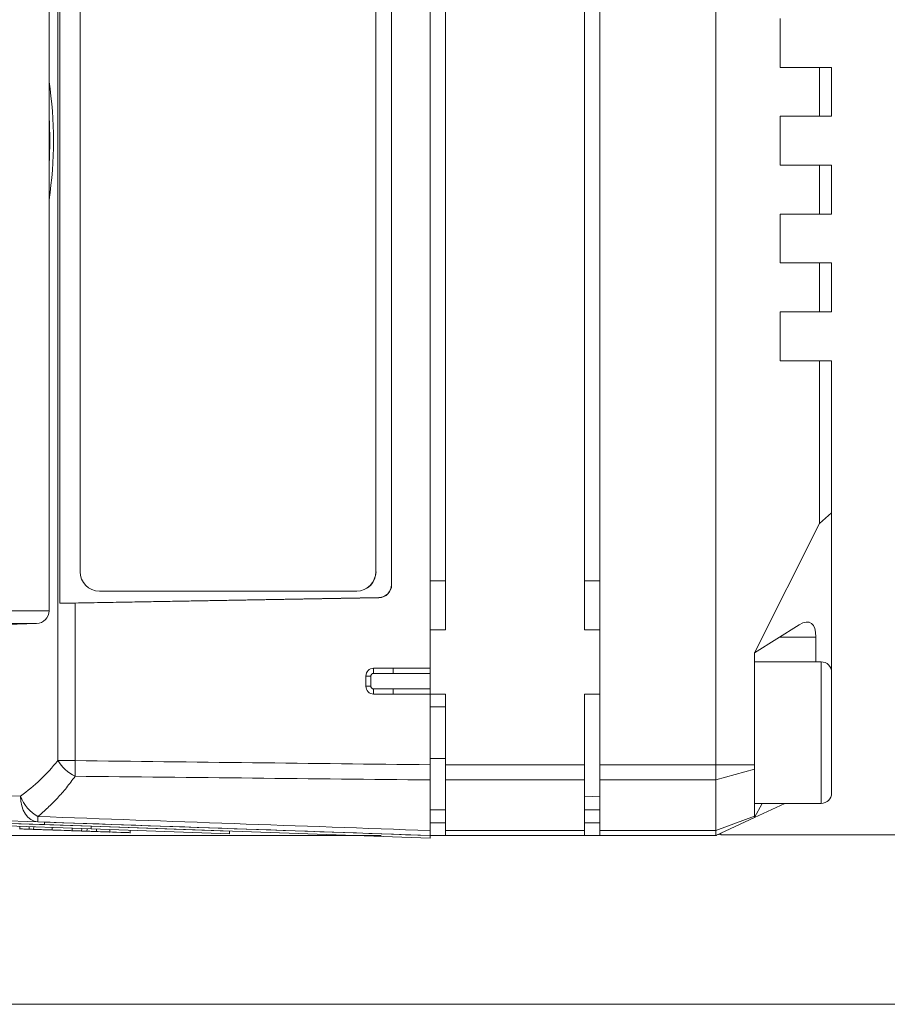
# Model space of a CAD drawing. Header units: millimetres. Extents: x 4 to 836, y 3 to 589.
# Tile 64 of 94: x 493 to 527, y 429 to 467. Entities that reach past the tile are written whole.
import ezdxf

# ---------------------------------------------------------------- set-up
doc = ezdxf.new("R2010")
doc.units = ezdxf.units.MM
doc.layers.add('1', color=7, linetype='Continuous', true_color=0xffffff)
doc.styles.add('ideas_simplex', font='simplex.shx')
doc.dimstyles.get("Standard").update_dxf_attribs({"dimtxt": 0.18, "dimasz": 0.18, "dimexe": 0.18, "dimexo": 0.0625, "dimgap": 0.09, "dimtad": 0, "dimtih": 1, "dimtoh": 1, "dimdec": 4, "dimzin": 0, "dimdsep": 46, "dimtxsty": 'Standard', "dimcen": 0.09, "dimadec": 0, "dimazin": 0, "dimtfac": 1, "dimtdec": 4, "dimtofl": 0, "dimtmove": 0, "dimatfit": 3, "dimfxl": 1, "dimtolj": 1, "dimtzin": 0, "dimarcsym": 0})

# ---------------------------------------------------------------- blocks, each defined once
blk = doc.blocks.new('_U2')
at = {"layer": '1', "color": 152, "lineweight": 13}
for p, q in [((507.108102, 489.161092), (439.083077, 489.161092)), ((507.108102, 435.161092), (439.083077, 435.161092))]:
    blk.add_line(p, q, dxfattribs=at)
at = {"layer": '1', "color": 27, "lineweight": 13}
blk.add_line((441.083077, 489.161092), (441.083077, 435.161092), dxfattribs=at)
at = {"layer": '1', "color": 87, "lineweight": 25}
for p, q in [((439.583077, 470.748592), (433.958077, 470.748592)), ((433.958077, 470.748592), (433.958077, 469.248592)), ((439.583077, 469.248592), (439.583077, 470.748592)), ((433.958077, 455.073592), (433.958077, 453.573592)), ((439.583077, 453.573592), (439.583077, 455.073592)), ((433.958077, 453.573592), (439.583077, 453.573592))]:
    blk.add_line(p, q, dxfattribs=at)
at = {"layer": '1', "color": 27, "lineweight": 18}
for points in [[(441.083077, 489.161092), (441.612058, 486.161094), (440.554096, 486.16109)], [(441.083077, 435.161092), (440.554096, 438.16109), (441.612058, 438.161094)]]:
    blk.add_solid(points, dxfattribs=at)
at = {"layer": '1', "color": 87, "linetype": 'Continuous', "lineweight": 25, "char_height": 3, "attachment_point": 7, "rotation": 90, "line_spacing_factor": 1.204819, "style": 'ideas_simplex'}
for s, insert in [('\\W1.1692;2.126', (439.429577, 455.021092)), ('\\W1.0362;54', (432.117077, 459.476092))]:
    blk.add_mtext(s, dxfattribs=dict(at, insert=insert))

msp = doc.modelspace()

# ---------------------------------------------------------------- linework, layer by layer
at = {"layer": '1', "color": 9, "linetype": 'Continuous', "lineweight": 18}
for p, q in [((515.608, 486.41), (515.608, 437.912)), ((520.108, 437.912), (520.108, 486.41)), ((509.608, 443.161), (509.608, 481.161)), ((515.008, 443.161), (515.008, 481.161)), ((522.608, 466.911), (522.608, 465.011)), ((524.146, 465.011), (522.608, 465.011)), ((524.146, 465.011), (524.608, 465.011)), ((524.146, 463.111), (524.146, 465.011)), ((524.608, 465.011), (524.608, 463.111)), ((522.608, 463.111), (522.608, 461.211)), ((522.608, 463.111), (524.146, 463.111)), ((524.608, 463.111), (524.146, 463.111)), ((524.146, 461.211), (522.608, 461.211)), ((524.146, 461.211), (524.608, 461.211)), ((524.146, 459.311), (524.146, 461.211)), ((524.608, 461.211), (524.608, 459.311)), ((522.608, 459.311), (522.608, 457.411)), ((522.608, 459.311), (524.146, 459.311)), ((524.608, 459.311), (524.146, 459.311)), ((524.146, 457.411), (522.608, 457.411)), ((524.146, 457.411), (524.608, 457.411)), ((524.146, 455.511), (524.146, 457.411)), ((524.608, 457.411), (524.608, 455.511)), ((522.608, 453.611), (522.608, 455.511)), ((524.146, 455.511), (522.608, 455.511)), ((524.608, 455.511), (524.146, 455.511)), ((522.608, 453.611), (524.146, 453.611)), ((524.146, 453.611), (524.608, 453.611)), ((524.146, 447.288), (524.146, 453.611)), ((524.608, 453.611), (524.608, 447.695)), ((524.608, 447.695), (524.146, 447.288)), ((524.608, 441.511), (524.608, 447.695)), ((524.146, 447.288), (521.608, 442.255)), ((509.608, 443.161), (509.008, 443.161)), ((515.608, 443.161), (515.008, 443.161)), ((523.353, 443.35), (521.608, 442.255)), ((524.002, 441.911), (524.002, 442.873)), ((521.608, 442.255), (521.608, 437.912)), ((509.008, 440.661), (509.008, 441.661)), ((509.608, 440.661), (509.008, 440.661)), ((509.608, 437.912), (509.608, 440.661)), ((515.008, 437.912), (515.008, 440.661)), ((515.608, 440.661), (515.008, 440.661)), ((509.608, 437.322), (509.608, 437.912)), ((515.008, 437.912), (515.008, 437.322)), ((515.608, 437.322), (515.608, 437.912)), ((520.108, 437.322), (520.108, 437.912)), ((521.608, 437.912), (521.608, 437.735)), ((521.608, 437.735), (521.608, 435.918)), ((509.608, 435.354), (509.608, 437.322)), ((515.008, 437.322), (515.008, 435.354)), ((515.608, 437.322), (515.608, 435.354)), ((520.108, 435.354), (520.108, 437.322)), ((509.608, 436.161), (509.008, 436.161)), ((515.608, 436.161), (515.008, 436.161)), ((521.608, 435.861), (522.789, 436.411)), ((521.608, 435.861), (521.91, 436.411)), ((520.108, 435.161), (521.608, 435.861)), ((521.608, 435.918), (521.608, 435.861)), ((509.608, 435.161), (509.008, 435.161)), ((509.608, 435.161), (509.608, 435.354)), ((515.008, 435.161), (509.608, 435.161)), ((515.008, 435.354), (515.008, 435.161)), ((515.608, 435.161), (515.008, 435.161)), ((515.608, 435.161), (515.608, 435.354)), ((520.108, 435.161), (515.608, 435.161)), ((520.108, 435.161), (520.108, 435.354))]:
    msp.add_line(p, q, dxfattribs=at)
at = {"layer": '1', "color": 252, "linetype": 'Continuous', "lineweight": 13}
for p, q in [((494.534, 438.072), (494.534, 486.25)), ((506.895, 445.411), (506.902, 445.411)), ((507.502, 444.908), (507.509, 444.902)), ((495.206, 444.196), (495.206, 438.072)), ((507.018, 444.403), (507.011, 444.409)), ((506.807, 441.463), (506.808, 441.661)), ((507.576, 441.661), (507.576, 441.461)), ((506.705, 441.361), (506.508, 441.361)), ((506.705, 440.961), (506.705, 441.361)), ((507.576, 441.461), (509.008, 441.461)), ((506.705, 440.961), (506.508, 440.961)), ((506.807, 440.859), (506.808, 440.661)), ((509.008, 440.861), (507.576, 440.861)), ((507.576, 440.861), (507.576, 440.661)), ((495.206, 438.072), (494.534, 438.072)), ((477.308, 437.244), (493.087, 436.693))]:
    msp.add_line(p, q, dxfattribs=at)
at = {"layer": '1', "color": 252, "linetype": 'Continuous', "lineweight": 18}
for p, q in [((509.008, 482.661), (509.008, 441.661)), ((494.614, 444.193), (494.614, 480.129)), ((507.502, 479.414), (507.502, 444.908)), ((507.509, 444.902), (507.509, 479.421)), ((495.402, 445.411), (495.402, 478.911)), ((506.895, 478.911), (506.895, 445.411)), ((506.902, 478.911), (506.902, 445.411)), ((506.146, 444.661), (496.152, 444.661)), ((506.153, 444.661), (506.146, 444.661)), ((507.011, 444.409), (494.614, 444.193)), ((495.206, 444.196), (507.018, 444.403)), ((506.808, 441.661), (507.576, 441.661)), ((507.576, 441.661), (509.008, 441.661)), ((506.508, 440.961), (506.508, 441.361)), ((507.576, 440.661), (506.808, 440.661)), ((509.008, 440.661), (507.576, 440.661)), ((509.008, 440.661), (509.008, 437.912)), ((509.608, 440.161), (509.008, 440.161)), ((509.008, 438.161), (509.608, 438.161)), ((509.008, 435.354), (509.008, 437.322)), ((515.008, 436.668), (515.608, 436.689)), ((493.759, 435.694), (478.273, 436.234))]:
    msp.add_line(p, q, dxfattribs=at)
at = {"layer": '1', "color": 27, "linetype": 'Continuous', "lineweight": 18}
for p, q in [((494.194, 443.899), (494.194, 480.423)), ((486.906, 443.161), (493.713, 443.399)), ((524.208, 441.911), (521.608, 441.911)), ((524.608, 436.811), (524.608, 441.511)), ((521.608, 436.411), (524.208, 436.411)), ((520.308, 435.193), (538.649, 435.193))]:
    msp.add_line(p, q, dxfattribs=at)
at = {"layer": '1', "color": 251, "linetype": 'Continuous', "lineweight": 13}
for p, q in [((509.608, 445.062), (509.008, 445.062)), ((515.608, 445.062), (515.008, 445.062))]:
    msp.add_line(p, q, dxfattribs=at)
at = {"layer": '1', "color": 27, "linetype": 'Continuous', "lineweight": 13}
for p, q in [((481.903, 443.899), (494.194, 443.899)), ((493.713, 443.399), (481.903, 443.399)), ((524.208, 436.411), (524.208, 441.911)), ((520.308, 435.255), (520.308, 435.193))]:
    msp.add_line(p, q, dxfattribs=at)
at = {"layer": '1', "color": 9, "linetype": 'Continuous', "lineweight": 13}
for p, q in [((524.002, 442.873), (522.594, 442.873)), ((509.608, 437.912), (515.008, 437.912)), ((515.608, 437.912), (520.108, 437.912)), ((520.108, 437.912), (521.608, 437.912)), ((520.108, 437.322), (521.608, 437.735)), ((515.008, 437.322), (509.608, 437.322)), ((520.108, 437.322), (515.608, 437.322)), ((520.108, 435.354), (521.608, 435.918)), ((509.008, 435.661), (509.608, 435.661)), ((515.008, 435.661), (515.608, 435.661)), ((509.608, 435.354), (515.008, 435.354)), ((515.608, 435.354), (520.108, 435.354))]:
    msp.add_line(p, q, dxfattribs=at)
at = {"layer": '1', "color": 7, "linetype": 'Continuous', "lineweight": 18}
for p, q in [((478.516, 436.025), (495.832, 435.42)), ((478.52, 436.125), (495.835, 435.52)), ((495.835, 435.52), (495.832, 435.42)), ((495.832, 435.42), (501.202, 435.233)), ((495.835, 435.52), (501.206, 435.333)), ((501.206, 435.333), (501.202, 435.233))]:
    msp.add_line(p, q, dxfattribs=at)
at = {"layer": '1', "color": 18, "linetype": 'Continuous', "lineweight": 18}
for p, q in [((478.523, 436.126), (494.014, 435.585)), ((493.759, 435.694), (494.017, 435.685)), ((494.014, 435.585), (494.017, 435.685)), ((494.014, 435.585), (509.005, 435.061)), ((494.017, 435.685), (509.008, 435.161)), ((509.005, 435.061), (509.008, 435.161))]:
    msp.add_line(p, q, dxfattribs=at)
at = {"layer": '1', "color": 5, "linetype": 'Continuous', "lineweight": 18}
for p, q in [((493.061, 435.517), (493.057, 435.409)), ((493.599, 435.498), (493.595, 435.39)), ((494.322, 435.473), (494.318, 435.365)), ((495.099, 435.446), (495.095, 435.338)), ((495.671, 435.426), (495.667, 435.318)), ((496.557, 435.287), (496.561, 435.395)), ((497.343, 435.26), (497.347, 435.367))]:
    msp.add_line(p, q, dxfattribs=at)
at = {"layer": '1', "color": 5, "linetype": 'Continuous', "lineweight": 13}
for p, q in [((493.427, 435.504), (493.423, 435.409)), ((495.46, 435.338), (495.463, 435.433)), ((496.04, 435.413), (496.037, 435.318))]:
    msp.add_line(p, q, dxfattribs=at)
at = {"layer": '1', "color": 251, "linetype": 'Continuous', "lineweight": 18}
msp.add_line((450.562, 428.604), (595.158, 428.604), dxfattribs=at)
at = {"layer": '1', "color": 27, "linetype": 'Continuous', "lineweight": 18}
for centre, radius, start, end in [((524.208, 441.511), 0.4, 0, 90), ((524.208, 436.811), 0.4, 270, 0), ((520.308, 435.393), 0.2, 244.5567, 270)]:
    msp.add_arc(centre, radius, start, end, dxfattribs=at)
at = {"layer": '1', "color": 252, "linetype": 'Continuous', "lineweight": 18}
for centre, start, end in [((506.808, 441.361), 90, 180), ((506.808, 440.961), 180, 270)]:
    msp.add_arc(centre, 0.3, start, end, dxfattribs=at)
for centre, major_axis, ratio, start_param, end_param in [((486.587, 462.161), (0, -11), 0.707107, 1.360782, 1.78081), ((496.152, 445.411), (0, -0.75), 0.999391, 4.712389, 6.283185), ((506.146, 445.411), (0, -0.75), 0.999391, 0, 1.570796), ((506.153, 445.411), (0, 0.75), 0.999391, 3.141593, 4.712389), ((507.001, 444.91), (0.428, -0.26), 0.997308, 5.277434, 6.828351), ((507.008, 444.903), (0.428, -0.26), 0.997308, 5.277434, 6.828351), ((495.241, 444.232), (1, 0.019), 0.034915, 4.033531, 4.676829)]:
    msp.add_ellipse(centre, major_axis=major_axis, ratio=ratio, start_param=start_param, end_param=end_param, dxfattribs=at)
at = {"layer": '1', "color": 252, "linetype": 'Continuous', "lineweight": 13}
for centre, major_axis, ratio, start_param, end_param in [((487.506, 462.161), (0, -9.5), 0.707107, 1.477002, 1.664591), ((488.772, 442.661), (7.367, 0), 0.99939, 5.338076, 5.610261), ((495.241, 438.072), (0.782, -0.624), 0.529088, 4.126635, 5.070538), ((495.241, 438.072), (-0.012, -1), 0.034897, 4.712801, 5.363836), ((493.794, 436.693), (-0.035, -0.999), 0.706891, 4.737069, 6.283185), ((493.794, 436.693), (0.585, -0.811), 0.629764, 4.285595, 5.384655), ((493.794, 436.693), (-0.035, -0.999), 0.011831, 5.629885, 6.283185)]:
    msp.add_ellipse(centre, major_axis=major_axis, ratio=ratio, start_param=start_param, end_param=end_param, dxfattribs=at)
at = {"layer": '1', "color": 27, "linetype": 'Continuous', "lineweight": 18}
msp.add_ellipse((493.695, 443.899), major_axis=(0, -0.5), ratio=0.998473, start_param=0.034907, end_param=1.570796, dxfattribs=at)
at = {"layer": '1', "color": 9, "linetype": 'Continuous', "lineweight": 18}
msp.add_ellipse((522.847, 441.459), major_axis=(0.937, 1.974), ratio=0.341999, start_param=5.658662, end_param=6.775861, dxfattribs=at)
at = {"layer": '1', "color": 252, "linetype": 'Continuous', "lineweight": 13}
for points, knots in [([(506.705, 441.361), (506.705, 441.368), (506.705, 441.375), (506.708, 441.388), (506.71, 441.394), (506.715, 441.406), (506.718, 441.412), (506.726, 441.424), (506.73, 441.429), (506.739, 441.438), (506.745, 441.442), (506.756, 441.45), (506.762, 441.453), (506.774, 441.458), (506.781, 441.46), (506.794, 441.462), (506.8, 441.463), (506.807, 441.463)], [0, 0, 0, 0, 0.125, 0.125, 0.25, 0.25, 0.375, 0.375, 0.5, 0.5, 0.625, 0.625, 0.75, 0.75, 0.875, 0.875, 1, 1, 1, 1]), ([(506.807, 440.859), (506.8, 440.859), (506.794, 440.86), (506.78, 440.862), (506.774, 440.864), (506.762, 440.869), (506.756, 440.873), (506.745, 440.88), (506.739, 440.884), (506.73, 440.894), (506.726, 440.899), (506.718, 440.91), (506.715, 440.916), (506.71, 440.928), (506.708, 440.935), (506.705, 440.948), (506.705, 440.954), (506.705, 440.961)], [0, 0, 0, 0, 0.125, 0.125, 0.25, 0.25, 0.375, 0.375, 0.5, 0.5, 0.625, 0.625, 0.75, 0.75, 0.875, 0.875, 1, 1, 1, 1]), ([(495.206, 437.466), (495.097, 437.312), (494.986, 437.164), (494.756, 436.88), (494.638, 436.744), (494.396, 436.483), (494.272, 436.359), (494.019, 436.12), (493.89, 436.007), (493.759, 435.9)], [0, 0, 0, 0, 0.25, 0.25, 0.5, 0.5, 0.75, 0.75, 1, 1, 1, 1])]:
    msp.add_open_spline(points, degree=3, knots=knots, dxfattribs=at)
for points in [[(506.807, 441.463), (507.064, 441.462), (507.32, 441.461), (507.576, 441.461)], [(507.576, 440.861), (507.32, 440.861), (507.064, 440.86), (506.807, 440.859)], [(495.206, 438.072), (499.807, 438.018), (504.407, 437.964), (509.008, 437.912)], [(509.008, 437.322), (504.407, 437.37), (499.807, 437.417), (495.206, 437.466)], [(493.759, 435.9), (498.842, 435.717), (503.925, 435.535), (509.008, 435.354)]]:
    msp.add_open_spline(points, degree=3, dxfattribs=at)
at = {"layer": '1', "color": 252, "linetype": 'Continuous', "lineweight": 18}
for points, knots in [([(509.008, 437.912), (509.008, 437.859), (509.008, 437.754), (509.008, 437.652), (509.008, 437.551), (509.008, 437.455), (509.008, 437.365), (509.008, 437.322)], [0, 0, 0, 0, 0.25, 0.5, 0.5, 0.75, 1, 1, 1, 1]), ([(509.008, 435.354), (509.008, 435.322), (509.008, 435.267), (509.008, 435.227), (509.008, 435.194), (509.008, 435.169), (509.008, 435.161), (509.008, 435.161)], [0, 0, 0, 0, 0.250117, 0.500234, 0.500234, 0.750351, 1, 1, 1, 1])]:
    msp.add_open_spline(points, degree=3, knots=knots, dxfattribs=at)
at = {"layer": '1', "color": 5, "linetype": 'Continuous', "lineweight": 18}
for points, knots in [([(493.058, 435.422), (493.059, 435.422), (493.075, 435.421), (493.107, 435.42), (493.144, 435.419), (493.18, 435.417), (493.217, 435.416), (493.283, 435.414), (493.357, 435.411), (493.423, 435.409)], [0, 0, 0, 0, 0.226315, 0.226315, 0.226315, 0.533774, 0.533774, 0.533774, 1, 1, 1, 1]), ([(493.596, 435.403), (493.596, 435.403), (493.612, 435.402), (493.644, 435.401), (493.68, 435.4), (493.716, 435.399), (493.752, 435.397), (493.815, 435.395), (493.885, 435.393), (493.957, 435.39), (494.078, 435.386), (494.198, 435.382), (494.318, 435.378)], [0, 0, 0, 0, 0.118376, 0.118376, 0.118376, 0.276687, 0.276687, 0.276687, 0.516938, 0.516938, 0.516938, 1, 1, 1, 1]), ([(494.318, 435.378), (494.319, 435.378), (494.364, 435.376), (494.597, 435.368), (494.732, 435.363), (494.897, 435.357), (494.955, 435.355), (495.013, 435.353), (495.071, 435.351)], [0, 0, 0, 0, 0.290369, 0.290369, 0.791745, 0.791745, 0.791745, 1, 1, 1, 1]), ([(495.096, 435.351), (495.096, 435.351), (495.113, 435.35), (495.146, 435.349), (495.182, 435.348), (495.218, 435.346), (495.253, 435.345), (495.323, 435.343), (495.399, 435.34), (495.46, 435.338)], [0, 0, 0, 0, 0.236545, 0.236545, 0.236545, 0.532193, 0.532193, 0.532193, 1, 1, 1, 1]), ([(495.668, 435.331), (495.668, 435.331), (495.685, 435.33), (495.717, 435.329), (495.755, 435.327), (495.792, 435.326), (495.83, 435.325), (495.896, 435.323), (495.97, 435.32), (496.037, 435.318)], [0, 0, 0, 0, 0.228069, 0.228069, 0.228069, 0.540224, 0.540224, 0.540224, 1, 1, 1, 1]), ([(496.004, 435.319), (496.139, 435.314), (496.274, 435.309), (496.409, 435.305), (496.51, 435.301), (496.558, 435.299), (496.558, 435.299)], [0, 0, 0, 0, 0.651074, 0.651074, 0.651074, 1, 1, 1, 1]), ([(496.037, 435.318), (496.455, 435.303), (496.874, 435.288), (497.293, 435.274), (497.327, 435.273), (497.343, 435.272), (497.343, 435.272)], [0, 0, 0, 0, 0.937066, 0.937066, 0.937066, 1, 1, 1, 1])]:
    msp.add_open_spline(points, degree=3, knots=knots, dxfattribs=at)
for points in [[(493.423, 435.409), (493.728, 435.398), (494.034, 435.388), (494.339, 435.377)], [(495.46, 435.338), (495.529, 435.335), (495.598, 435.333), (495.668, 435.331)]]:
    msp.add_open_spline(points, degree=3, dxfattribs=at)
at = {"layer": '1', "color": 252, "linetype": 'Continuous', "lineweight": 18}
msp.add_open_spline([(509.008, 435.161), (503.925, 435.339), (498.842, 435.516), (493.759, 435.694)], degree=3, dxfattribs=at)
at = {"layer": '1', "color": 9, "linetype": 'Continuous', "lineweight": 18}
msp.add_open_spline([(520.21, 435.208), (520.176, 435.193), (520.151, 435.181), (520.129, 435.171), (520.126, 435.169), (520.119, 435.166), (520.117, 435.165), (520.11, 435.162), (520.108, 435.161), (520.108, 435.161)], degree=3, knots=[0, 0, 0, 0, 0.500421, 0.500421, 0.625526, 0.625526, 0.750632, 0.750632, 1, 1, 1, 1], dxfattribs=at)

# ---------------------------------------------------------------- dimensions: what is measured, and where the dimension line sits
at = {"layer": '1', "color": 87, "linetype": 'Continuous', "lineweight": 25}
dim = msp.add_linear_dim(base=(441.083, 435.161), p1=(512.308, 489.161), p2=(512.308, 435.161), angle=90, text='<>\\P[\\C87;{\\H1.00x;\\Fsimplex.shx;2.126\\Fsimplex.shx;}\\C87; ]', dimstyle='Standard', override={"dimtxt": 3, "dimasz": 3, "dimexe": 2, "dimexo": 2.5, "dimgap": 1.5, "dimtad": 1, "dimtih": 0, "dimtoh": 0, "dimdec": 2, "dimlfac": 1, "dimzin": 8, "dimdsep": 44, "dimlunit": 2, "dimtxsty": 'ideas_simplex', "dimsah": 1, "dimse1": 0, "dimse2": 0, "dimsd1": 0, "dimsd2": 0, "dimclrd": 27, "dimclre": 152, "dimclrt": 87, "dimtol": 0, "dimtm": -0.1, "dimtfac": 0.5, "dimtdec": 2, "dimtofl": 1, "dimtmove": 0, "dimtzin": 8, "dimlwd": 13, "dimlwe": 13}, dxfattribs=at)
dim.commit()
dim.dimension.update_dxf_attribs({"geometry": '_U2', "text_midpoint": (441.083, 462.161), "dimtype": 160})

doc.saveas('drawing.dxf')
